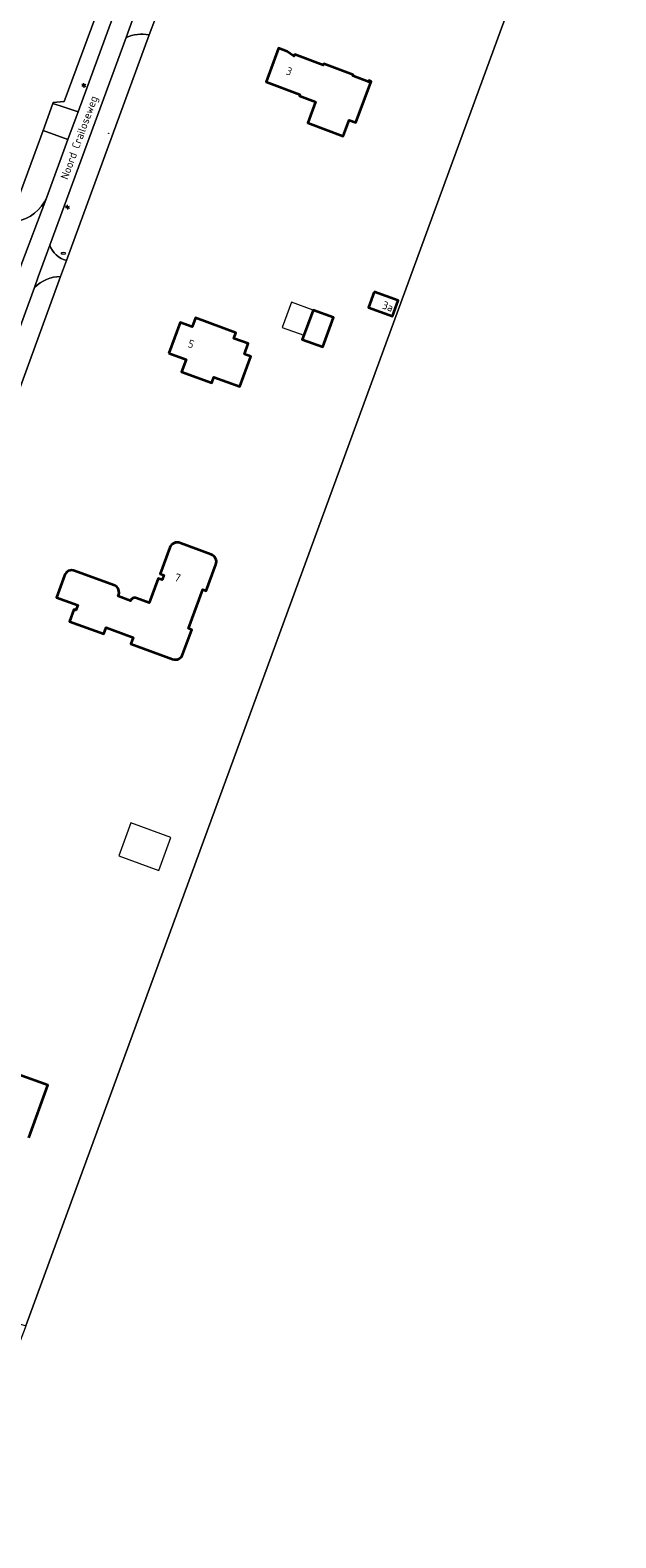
# Model space of a CAD drawing. Header units: metres. Extents: x 140853 to 145288, y 474558 to 480269.
# Tile 79 of 256: x 141854 to 141986, y 476568 to 476906. Entities that reach past the tile are written whole.
import ezdxf
from ezdxf.enums import TextEntityAlignment as Align

# ---------------------------------------------------------------- set-up
doc = ezdxf.new("R2010")
doc.units = ezdxf.units.M
doc.header["$MEASUREMENT"] = 0
for name, color, linetype, lineweight in [('B-WE-GR-BOS_GEMENGD-G', 40, 'Continuous', 13), ('B-WE-GR-GRAS_KRUIDENRIJK-G', 80, 'Continuous', 18), ('B-WE-IE-TERREINAFSCHEIDING_KUNSTMATIG_HEKWERK-G', 20, 'IE-TERREINAFSCHEIDING-KUNSTMATIG', 18), ('B-WE-KL-ET_LS_OV_LICHTMAST-S', 190, 'Continuous', 18), ('B-WE-KL-WATER_PUT-S', 170, 'Continuous', 18), ('B-WE-OG-BEBOUWING-G', 7, 'Continuous', 35), ('B-WE-OG-BEBOUWING_BIJGEBOUW-G', 7, 'Continuous', 18), ('B-WE-OG-BEBOUWING_HUISNUMMER-T18', 10, 'Continuous', 18), ('B-WE-OG-BEBOUWING_LUIFEL-G', 7, 'Continuous', 18), ('B-WE-OG-BEBOUWING_STRAATNAAM-T18', 10, 'Continuous', 18), ('B-WE-OG-TERREIN_ERF-G', 7, 'Continuous', 18), ('B-WE-VH-ONVERHARD-G', 252, 'Continuous', 18), ('B-WE-VH-VERHARDING_ASFALT-G', 252, 'Continuous', 18), ('B-WE-VH-VERHARDING_BETONSTRAATSTEEN-G', 252, 'Continuous', 18), ('B-WE-VH-VERHARDING_HALFVERHARDING_GRIND-G', 252, 'Continuous', 18), ('X-XX-XX-ALGEMEEN-S', 7, 'Continuous', 18)]:
    doc.layers.add(name, color=color, linetype=linetype, lineweight=lineweight)
doc.styles.add('NLCS-ISO', font='txt')
doc.linetypes.add('IE-TERREINAFSCHEIDING-KUNSTMATIG', pattern='A,4,[82,NLCS.shx,S=0.75,R=90,X=0,Y=0],4,-2', length=10)

# ---------------------------------------------------------------- blocks, each defined once
blk = doc.blocks.new('SIE-WEG_AFVALBAK_TYPE_01')
for radius in [0.25, 0.156]:
    blk.add_circle((0, 0), radius)
blk = doc.blocks.new('B-SIE-WEG_LICHTMAST-SO')
at = {"ltscale": 0.1}
for p, q in [((-1.1, 0.6), (-2.2, 1.3)), ((0, 1.3), (0, 2.5)), ((1.1, 0.6), (2.2, 1.3)), ((-1.1, -0.6), (-2.2, -1.3)), ((0, -1.3), (0, -2.5)), ((1.1, -0.6), (2.2, -1.3))]:
    blk.add_line(p, q, dxfattribs=at)
at = {"flags": 128}
for points in [[(-1.2, 0.5), (1.2, 0.5)], [(-1.2, -0.5), (1.2, -0.5)]]:
    blk.add_lwpolyline(points, dxfattribs=at)
at = {"ltscale": 0.1}
blk.add_circle((0, 0), 1.27, dxfattribs=at)
at = {"style": 'NLCS-ISO'}
blk.add_attdef('TYPE', text='', height=1.8, dxfattribs=at).set_placement((0, 2.5), align=Align.BOTTOM_CENTER)
blk = doc.blocks.new('SKL-WATERLEIDINGPUT-SO')
at = {"color": 0, "linetype": 'ByBlock', "lineweight": 18}
blk.add_ellipse((0, 0), major_axis=(2.5, 0), ratio=0.54, dxfattribs=at)
at = {"color": 0, "linetype": 'ByBlock', "lineweight": 18, "style": 'NLCS-ISO'}
blk.add_text('wl', height=1.8, dxfattribs=at).set_placement((0, 0), align=Align.MIDDLE_CENTER)

msp = doc.modelspace()

# ---------------------------------------------------------------- linework, layer by layer
at = {"layer": 'B-WE-GR-BOS_GEMENGD-G', "ltscale": 0.2, "flags": 128}
msp.add_lwpolyline([(142083.268, 477026.514), (141983.362, 476999.42), (141928.116, 476985.239), (141923.535, 476985.863), (141920.889, 476992.037), (141919.478, 476998.21), (141912.049, 476991.016), (141907.292, 476983.416), (141907.085, 476976.607), (141976.329, 476951.22), (141902.602, 476750), (141853.459, 476615.703), (141853.287, 476615.233), (141851.592, 476610.73), (141850.808, 476608.645), (141848.999, 476603.838), (141829.46, 476549.426)], dxfattribs=at)
at = {"layer": 'B-WE-GR-GRAS_KRUIDENRIJK-G', "ltscale": 0.2, "flags": 128}
for points in [[(141874.302, 476923.55), (141862.054, 476890.424), (141859.568, 476890.244), (141859.486, 476890.018), (141861.84, 476889.213), (141865.145, 476888.082), (141871.262, 476904.64), (141875.076, 476915.097), (141876.828, 476919.898), (141876.828, 476919.898, 0.1780373), (141874.302, 476923.55)], [(141881.103, 476905.398, 0.1531095), (141875.911, 476904.807), (141875.911, 476904.807), (141858.793, 476858.171), (141858.793, 476858.171, 0.2350375), (141862.551, 476854.726), (141862.551, 476854.726), (141881.103, 476905.398)], [(141858.121, 476868.946), (141862.885, 476881.926), (141857.291, 476883.935), (141850.608, 476865.628), (141810.358, 476858.935), (141812.132, 476857.28), (141851.254, 476863.547), (141851.254, 476863.547, 0.2594084), (141858.121, 476868.946)], [(141855.372, 476848.686), (141846.938, 476825.727), (141841.55, 476811.06), (141843.488, 476808.552), (141845.277, 476807.548), (141861.244, 476851.157), (141861.244, 476851.157, 0.1976838), (141855.372, 476848.686)]]:
    msp.add_lwpolyline(points, format="xyb", close=True, dxfattribs=at)
at = {"layer": 'B-WE-IE-TERREINAFSCHEIDING_KUNSTMATIG_HEKWERK-G', "ltscale": 0.2, "flags": 128}
for points in [[(141902.602, 476750), (141976.329, 476951.22), (141907.085, 476976.607)], [(141874.302, 476923.55), (141862.054, 476890.424), (141859.568, 476890.244), (141859.486, 476890.018)], [(141862.551, 476854.726), (141881.103, 476905.398)], [(141857.291, 476883.935), (141859.486, 476890.018)], [(141857.291, 476883.935), (141850.608, 476865.628), (141810.358, 476858.935)], [(141845.277, 476807.548), (141861.244, 476851.157)], [(141902.602, 476750), (141853.459, 476615.703)]]:
    msp.add_lwpolyline(points, dxfattribs=at)
at = {"layer": 'B-WE-OG-BEBOUWING-G', "ltscale": 0.2, "flags": 128}
for points in [[(141912.028, 476901.666), (141910.133, 476902.377), (141907.326, 476894.862), (141914.894, 476892.03), (141914.778, 476891.721), (141918.429, 476890.35), (141916.658, 476885.632), (141924.616, 476882.644), (141925.969, 476886.249), (141927.42, 476885.704), (141930.882, 476894.926), (141930.367, 476895.119), (141930.262, 476894.838), (141926.742, 476896.159), (141926.847, 476896.44), (141920.238, 476898.922), (141920.126, 476898.625), (141913.779, 476901.008), (141913.509, 476900.629), (141912.028, 476901.666)], [(141931.556, 476847.729), (141930.275, 476844.237), (141935.626, 476842.273), (141936.908, 476845.766), (141931.556, 476847.729)], [(141885.475, 476833.932), (141889.368, 476832.505), (141888.373, 476829.792), (141895.147, 476827.309), (141895.595, 476828.596), (141901.422, 476826.475), (141903.893, 476833.252), (141902.464, 476833.774), (141903.298, 476836.105), (141900.062, 476837.284), (141900.518, 476838.554), (141891.473, 476841.869), (141890.745, 476839.895), (141888.024, 476840.873), (141885.475, 476833.932)], [(141915.773, 476837.972), (141915.429, 476837.033), (141920.011, 476835.354), (141922.423, 476841.936), (141917.841, 476843.615), (141915.773, 476837.972)]]:
    msp.add_lwpolyline(points, close=True, dxfattribs=at)
msp.add_lwpolyline([(141885.7, 476790.32), (141883.535, 476784.468), (141884.37, 476784.159), (141883.985, 476783.118), (141883.145, 476783.412), (141881.109, 476777.907), (141878.241, 476778.967), (141878.241, 476778.967, 0.4211322), (141876.899, 476778.398), (141876.899, 476778.398), (141874.108, 476779.46), (141874.108, 476779.46, 0.4818975), (141873.194, 476781.9), (141873.194, 476781.9), (141864.365, 476785.114), (141864.365, 476785.114, 0.433905), (141862.117, 476784.079), (141862.117, 476784.079), (141860.306, 476779.159), (141865.082, 476777.403), (141864.681, 476776.314), (141864.24, 476776.476), (141863.25, 476773.782), (141870.952, 476770.961), (141871.473, 476772.378), (141877.48, 476770.17), (141876.959, 476768.752), (141886.364, 476765.295), (141886.364, 476765.295, 0.448024), (141888.632, 476766.473), (141888.632, 476766.473), (141890.63, 476771.876), (141889.879, 476772.154), (141893.121, 476780.924), (141893.871, 476780.647), (141896.041, 476786.518), (141896.041, 476786.518, 0.4231045), (141894.988, 476788.804), (141894.988, 476788.804), (141888.107, 476791.341), (141888.107, 476791.341, 0.420048), (141885.7, 476790.32)], format="xyb", close=True, dxfattribs=at)
msp.add_lwpolyline([(141854.091, 476657.873), (141858.377, 476669.669), (141851.751, 476672.077)], dxfattribs=at)
at = {"layer": 'B-WE-OG-BEBOUWING_BIJGEBOUW-G', "ltscale": 0.2, "flags": 128}
msp.add_lwpolyline([(141874.314, 476721.15), (141883.266, 476717.902), (141885.948, 476725.292), (141876.996, 476728.541), (141874.314, 476721.15)], close=True, dxfattribs=at)
at = {"layer": 'B-WE-OG-BEBOUWING_LUIFEL-G', "ltscale": 0.2, "flags": 128}
msp.add_lwpolyline([(141917.841, 476843.615), (141913.005, 476845.387), (141910.938, 476839.744), (141915.773, 476837.972), (141917.841, 476843.615)], close=True, dxfattribs=at)
at = {"layer": 'B-WE-OG-TERREIN_ERF-G', "ltscale": 0.2, "flags": 128}
for points in [[(141783.174, 476638.124), (141853.459, 476615.703), (141902.602, 476750), (141976.329, 476951.22), (141907.085, 476976.607), (141904.253, 476968.855), (141901.625, 476961.661), (141887.015, 476921.595), (141882.479, 476909.154), (141881.103, 476905.398), (141862.551, 476854.726), (141861.244, 476851.157), (141845.277, 476807.548), (141843.471, 476802.614), (141843.253, 476802.019), (141825.617, 476753.85), (141824.215, 476750), (141818.805, 476735.15), (141816.961, 476730.181), (141803.015, 476692.404), (141802.543, 476691.106), (141801.167, 476687.323), (141800.257, 476684.82), (141783.174, 476638.124)], [(141912.028, 476901.666), (141913.509, 476900.629), (141913.779, 476901.008), (141920.126, 476898.625), (141920.238, 476898.922), (141926.847, 476896.44), (141926.742, 476896.159), (141930.262, 476894.838), (141930.367, 476895.119), (141930.882, 476894.926), (141927.42, 476885.704), (141925.969, 476886.249), (141924.616, 476882.644), (141916.658, 476885.632), (141918.429, 476890.35), (141914.778, 476891.721), (141914.894, 476892.03), (141907.326, 476894.862), (141910.133, 476902.377), (141912.028, 476901.666)], [(141931.556, 476847.729), (141936.908, 476845.766), (141935.626, 476842.273), (141930.275, 476844.237), (141931.556, 476847.729)], [(141885.475, 476833.932), (141888.024, 476840.873), (141890.745, 476839.895), (141891.473, 476841.869), (141900.518, 476838.554), (141900.062, 476837.284), (141903.298, 476836.105), (141902.464, 476833.774), (141903.893, 476833.252), (141901.422, 476826.475), (141895.595, 476828.596), (141895.147, 476827.309), (141888.373, 476829.792), (141889.368, 476832.505), (141885.475, 476833.932)], [(141917.841, 476843.615), (141922.423, 476841.936), (141920.011, 476835.354), (141915.429, 476837.033), (141915.773, 476837.972), (141917.841, 476843.615)]]:
    msp.add_lwpolyline(points, close=True, dxfattribs=at)
for points in [[(141850.608, 476865.628), (141857.291, 476883.935), (141859.486, 476890.018), (141859.568, 476890.244), (141862.054, 476890.424), (141874.302, 476923.55)], [(141888.107, 476791.341), (141894.988, 476788.804)], [(141878.241, 476778.967), (141881.109, 476777.907), (141883.145, 476783.412), (141883.985, 476783.118), (141884.37, 476784.159), (141883.535, 476784.468), (141885.7, 476790.32)], [(141864.365, 476785.114), (141873.194, 476781.9)], [(141896.041, 476786.518), (141893.871, 476780.647), (141893.121, 476780.924), (141889.879, 476772.154), (141890.63, 476771.876), (141888.632, 476766.473)], [(141886.364, 476765.295), (141876.959, 476768.752), (141877.48, 476770.17), (141871.473, 476772.378), (141870.952, 476770.961), (141863.25, 476773.782), (141864.24, 476776.476), (141864.681, 476776.314), (141865.082, 476777.403), (141860.306, 476779.159), (141862.117, 476784.079)], [(141874.108, 476779.46), (141876.899, 476778.398)], [(141851.751, 476672.077), (141858.377, 476669.669), (141854.091, 476657.873)]]:
    msp.add_lwpolyline(points, dxfattribs=at)
for points in [[(141885.7, 476790.32, -0.420048), (141888.107, 476791.341)], [(141894.988, 476788.804, -0.4231045), (141896.041, 476786.518)], [(141862.117, 476784.079, -0.433905), (141864.365, 476785.114)], [(141873.194, 476781.9, -0.4818975), (141874.108, 476779.46)], [(141876.899, 476778.398, -0.4211322), (141878.241, 476778.967)], [(141888.632, 476766.473, -0.448024), (141886.364, 476765.295)]]:
    msp.add_lwpolyline(points, format="xyb", dxfattribs=at)
at = {"layer": 'B-WE-VH-ONVERHARD-G', "ltscale": 0.2, "flags": 128}
msp.add_lwpolyline([(141856.227, 476851.057), (141855.372, 476848.686), (141855.372, 476848.686, -0.1976838), (141861.244, 476851.157), (141861.244, 476851.157), (141862.551, 476854.726), (141862.551, 476854.726, -0.2350375), (141858.793, 476858.171), (141858.793, 476858.171), (141856.227, 476851.057)], format="xyb", close=True, dxfattribs=at)
at = {"layer": 'B-WE-VH-VERHARDING_ASFALT-G', "ltscale": 0.2, "flags": 128}
for points in [[(141875.076, 476915.097), (141871.262, 476904.64), (141865.145, 476888.082), (141864.726, 476886.94), (141862.885, 476881.926), (141858.121, 476868.946), (141852.093, 476852.996)], [(141846.938, 476825.727), (141855.372, 476848.686), (141856.227, 476851.057), (141858.793, 476858.171), (141875.911, 476904.807), (141877.979, 476910.44)]]:
    msp.add_lwpolyline(points, dxfattribs=at)
msp.add_lwpolyline([(141852.093, 476852.996), (141858.121, 476868.946), (141858.121, 476868.946, -0.2594084), (141851.254, 476863.547)], format="xyb", dxfattribs=at)
at = {"layer": 'B-WE-VH-VERHARDING_BETONSTRAATSTEEN-G', "ltscale": 0.2, "flags": 128}
msp.add_lwpolyline([(141865.145, 476888.082), (141861.84, 476889.213), (141859.486, 476890.018), (141857.291, 476883.935), (141862.885, 476881.926), (141864.726, 476886.94), (141865.145, 476888.082)], close=True, dxfattribs=at)
at = {"layer": 'B-WE-VH-VERHARDING_HALFVERHARDING_GRIND-G', "ltscale": 0.2, "flags": 128}
msp.add_lwpolyline([(141881.103, 476905.398), (141882.479, 476909.154), (141877.979, 476910.44), (141875.911, 476904.807), (141875.911, 476904.807, -0.1531095), (141881.103, 476905.398)], format="xyb", close=True, dxfattribs=at)

# ---------------------------------------------------------------- block references
at = {"layer": 'B-WE-KL-ET_LS_OV_LICHTMAST-S', "xscale": 0.2, "yscale": 0.2, "zscale": 0.2}
for p in [(141866.451, 476894.037), (141862.767, 476866.726)]:
    msp.add_blockref('B-SIE-WEG_LICHTMAST-SO', p, dxfattribs=at)
at = {"layer": 'B-WE-KL-WATER_PUT-S', "xscale": 0.2, "yscale": 0.2, "zscale": 0.2}
msp.add_blockref('SKL-WATERLEIDINGPUT-SO', (141861.84, 476856.392), dxfattribs=at)
at = {"layer": 'X-XX-XX-ALGEMEEN-S', "xscale": 0.2, "yscale": 0.2, "zscale": 0.2}
msp.add_blockref('SIE-WEG_AFVALBAK_TYPE_01', (141872.01, 476883.282), dxfattribs=at)

# ---------------------------------------------------------------- texts
at = {"layer": 'B-WE-OG-BEBOUWING_HUISNUMMER-T18', "style": 'NLCS-ISO'}
for s, rotation, p in [('3', 339.5, (141912.477, 476897.221)), ('3a', 339.9, (141934.62, 476844.466)), ('5', 339.8, (141890.504, 476836.024)), ('7', 339.7, (141887.466, 476783.566))]:
    msp.add_text(s, height=1.8, rotation=rotation, dxfattribs=at).set_placement(p, align=Align.MIDDLE_CENTER)
at = {"layer": 'B-WE-OG-BEBOUWING_STRAATNAAM-T18', "style": 'NLCS-ISO'}
msp.add_text('Noord Crailoseweg', height=1.8, rotation=69.9, dxfattribs=at).set_placement((141865.373, 476882.351), align=Align.MIDDLE_CENTER)

doc.saveas('drawing.dxf')
